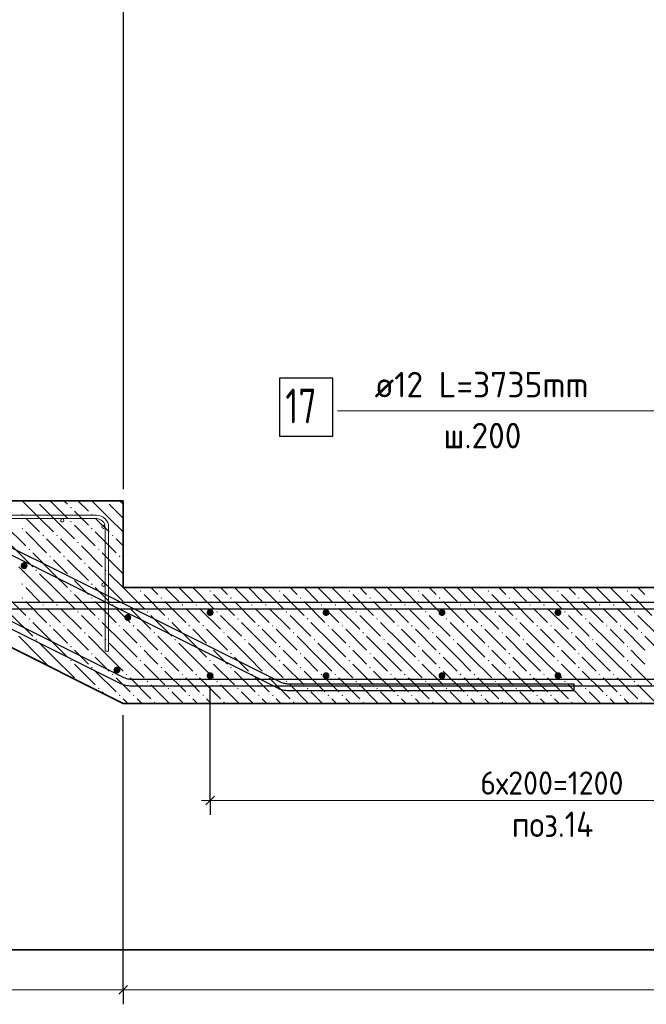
# Model space of a CAD drawing. Header units: millimetres. Extents: x 0 to 21005, y 0 to 14850.
# Tile 15 of 22: x 11214 to 13916, y 7873 to 12122. Entities that reach past the tile are written whole.
import ezdxf

# ---------------------------------------------------------------- set-up
doc = ezdxf.new("R2010")
doc.units = ezdxf.units.MM
for name, color, linetype, lineweight in [('Standard', 7, 'Continuous', 25), ('Обрамление проемов стержнями', 7, 'Continuous', 25), ('Позиционная метка линия выноска', 7, 'Continuous', 13), ('Размерная линия_ общее', 7, 'Continuous', 13), ('Фоновоя арматура Х1', 7, 'Continuous', 25)]:
    doc.layers.add(name, color=color, linetype=linetype, lineweight=lineweight)
doc.layers.add('ЖБ Лестница', color=7, linetype='Continuous', lineweight=25, true_color=0xe0e0ff)
doc.styles.add('ISOCPEUR', font='txt')

msp = doc.modelspace()

# ---------------------------------------------------------------- hatches: boundary and pattern name
at = {"layer": 'ЖБ Лестница', "linetype": 'Continuous', "lineweight": 18, "transparency": 33554687}
for points in [[(11281.9, 10046), (11288.4, 10046), (11285.1, 10042.7)], [(11581.9, 10046), (11588.4, 10046), (11585.1, 10042.7)], [(11221.9, 9986), (11225.1, 9989.2), (11228.4, 9986), (11225.1, 9982.7)], [(11431.9, 10016), (11435.1, 10019.2), (11438.4, 10016), (11435.1, 10012.7)], [(11521.9, 9986), (11525.1, 9989.2), (11528.4, 9986), (11525.1, 9982.7)], [(11431.9, 9956), (11435.1, 9959.2), (11438.4, 9956), (11435.1, 9952.7)], [(11221.9, 9926), (11225.1, 9929.2), (11228.4, 9926), (11225.1, 9922.7)], [(11521.9, 9926), (11525.1, 9929.2), (11528.4, 9926), (11525.1, 9922.7)], [(11311.9, 9896), (11315.1, 9899.2), (11318.4, 9896), (11315.1, 9892.7)], [(11371.9, 9896), (11375.1, 9899.2), (11378.4, 9896), (11375.1, 9892.7)], [(11461.9, 9866), (11465.1, 9869.2), (11468.4, 9866), (11465.1, 9862.7)], [(11611.9, 9896), (11615.1, 9899.2), (11618.4, 9896), (11615.1, 9892.7)], [(11251.9, 9836), (11255.1, 9839.2), (11258.4, 9836), (11255.1, 9832.7)], [(11551.9, 9836), (11555.1, 9839.2), (11558.4, 9836), (11555.1, 9832.7)], [(11341.9, 9806), (11345.1, 9809.2), (11348.4, 9806), (11345.1, 9802.7)], [(11401.9, 9806), (11405.1, 9809.2), (11408.4, 9806), (11405.1, 9802.7)], [(11491.9, 9776), (11495.1, 9779.2), (11498.4, 9776), (11495.1, 9772.7)], [(11641.9, 9806), (11645.1, 9809.2), (11648.4, 9806), (11645.1, 9802.7)], [(11281.9, 9746), (11285.1, 9749.2), (11288.4, 9746), (11285.1, 9742.7)], [(11581.9, 9746), (11585.1, 9749.2), (11588.4, 9746), (11585.1, 9742.7)], [(11221.9, 9686), (11225.1, 9689.2), (11228.4, 9686), (11225.1, 9682.7)], [(11431.9, 9716), (11435.1, 9719.2), (11438.4, 9716), (11435.1, 9712.7)], [(11521.9, 9686), (11525.1, 9689.2), (11528.4, 9686), (11525.1, 9682.7)], [(11431.9, 9656), (11435.1, 9659.2), (11438.4, 9656), (11435.1, 9652.7)], [(11731.9, 9656), (11735.1, 9659.2), (11738.4, 9656), (11735.1, 9652.7)], [(12031.9, 9656), (12035.1, 9659.2), (12038.4, 9656), (12035.1, 9652.7)], [(12331.9, 9656), (12335.1, 9659.2), (12338.4, 9656), (12335.1, 9652.7)], [(12631.9, 9656), (12635.1, 9659.2), (12638.4, 9656), (12635.1, 9652.7)], [(12931.9, 9656), (12935.1, 9659.2), (12938.4, 9656), (12935.1, 9652.7)], [(13231.9, 9656), (13235.1, 9659.2), (13238.4, 9656), (13235.1, 9652.7)], [(13531.9, 9656), (13535.1, 9659.2), (13538.4, 9656), (13535.1, 9652.7)], [(13831.9, 9656), (13835.1, 9659.2), (13838.4, 9656), (13835.1, 9652.7)], [(11221.9, 9626), (11225.1, 9629.2), (11228.4, 9626), (11225.1, 9622.7)], [(11521.9, 9626), (11525.1, 9629.2), (11528.4, 9626), (11525.1, 9622.7)], [(11821.9, 9626), (11825.1, 9629.2), (11828.4, 9626), (11825.1, 9622.7)], [(12121.9, 9626), (12125.1, 9629.2), (12128.4, 9626), (12125.1, 9622.7)], [(12421.9, 9626), (12425.1, 9629.2), (12428.4, 9626), (12425.1, 9622.7)], [(12721.9, 9626), (12725.1, 9629.2), (12728.4, 9626), (12725.1, 9622.7)], [(13021.9, 9626), (13025.1, 9629.2), (13028.4, 9626), (13025.1, 9622.7)], [(13321.9, 9626), (13325.1, 9629.2), (13328.4, 9626), (13325.1, 9622.7)], [(13621.9, 9626), (13625.1, 9629.2), (13628.4, 9626), (13625.1, 9622.7)], [(11311.9, 9596), (11315.1, 9599.2), (11318.4, 9596), (11315.1, 9592.7)], [(11371.9, 9596), (11375.1, 9599.2), (11378.4, 9596), (11375.1, 9592.7)], [(11461.9, 9566), (11465.1, 9569.2), (11468.4, 9566), (11465.1, 9562.7)], [(11611.9, 9596), (11615.1, 9599.2), (11618.4, 9596), (11615.1, 9592.7)], [(11671.9, 9596), (11675.1, 9599.2), (11678.4, 9596), (11675.1, 9592.7)], [(11761.9, 9566), (11765.1, 9569.2), (11768.4, 9566), (11765.1, 9562.7)], [(11911.9, 9596), (11915.1, 9599.2), (11918.4, 9596), (11915.1, 9592.7)], [(11971.9, 9596), (11975.1, 9599.2), (11978.4, 9596), (11975.1, 9592.7)], [(12061.9, 9566), (12065.1, 9569.2), (12068.4, 9566), (12065.1, 9562.7)], [(12211.9, 9596), (12215.1, 9599.2), (12218.4, 9596), (12215.1, 9592.7)], [(12271.9, 9596), (12275.1, 9599.2), (12278.4, 9596), (12275.1, 9592.7)], [(12361.9, 9566), (12365.1, 9569.2), (12368.4, 9566), (12365.1, 9562.7)], [(12511.9, 9596), (12515.1, 9599.2), (12518.4, 9596), (12515.1, 9592.7)], [(12571.9, 9596), (12575.1, 9599.2), (12578.4, 9596), (12575.1, 9592.7)], [(12661.9, 9566), (12665.1, 9569.2), (12668.4, 9566), (12665.1, 9562.7)], [(12811.9, 9596), (12815.1, 9599.2), (12818.4, 9596), (12815.1, 9592.7)], [(12871.9, 9596), (12875.1, 9599.2), (12878.4, 9596), (12875.1, 9592.7)], [(12961.9, 9566), (12965.1, 9569.2), (12968.4, 9566), (12965.1, 9562.7)], [(13111.9, 9596), (13115.1, 9599.2), (13118.4, 9596), (13115.1, 9592.7)], [(13171.9, 9596), (13175.1, 9599.2), (13178.4, 9596), (13175.1, 9592.7)], [(13261.9, 9566), (13265.1, 9569.2), (13268.4, 9566), (13265.1, 9562.7)], [(13411.9, 9596), (13415.1, 9599.2), (13418.4, 9596), (13415.1, 9592.7)], [(13471.9, 9596), (13475.1, 9599.2), (13478.4, 9596), (13475.1, 9592.7)], [(13561.9, 9566), (13565.1, 9569.2), (13568.4, 9566), (13565.1, 9562.7)], [(13711.9, 9596), (13715.1, 9599.2), (13718.4, 9596), (13715.1, 9592.7)], [(13771.9, 9596), (13775.1, 9599.2), (13778.4, 9596), (13775.1, 9592.7)], [(13861.9, 9566), (13865.1, 9569.2), (13868.4, 9566), (13865.1, 9562.7)], [(11251.9, 9536), (11255.1, 9539.2), (11258.4, 9536), (11255.1, 9532.7)], [(11551.9, 9536), (11555.1, 9539.2), (11558.4, 9536), (11555.1, 9532.7)], [(11851.9, 9536), (11855.1, 9539.2), (11858.4, 9536), (11855.1, 9532.7)], [(12151.9, 9536), (12155.1, 9539.2), (12158.4, 9536), (12155.1, 9532.7)], [(12451.9, 9536), (12455.1, 9539.2), (12458.4, 9536), (12455.1, 9532.7)], [(12751.9, 9536), (12755.1, 9539.2), (12758.4, 9536), (12755.1, 9532.7)], [(13051.9, 9536), (13055.1, 9539.2), (13058.4, 9536), (13055.1, 9532.7)], [(13351.9, 9536), (13355.1, 9539.2), (13358.4, 9536), (13355.1, 9532.7)], [(13651.9, 9536), (13655.1, 9539.2), (13658.4, 9536), (13655.1, 9532.7)], [(11341.9, 9506), (11345.1, 9509.2), (11348.4, 9506), (11345.1, 9502.7)], [(11401.9, 9506), (11405.1, 9509.2), (11408.4, 9506), (11405.1, 9502.7)], [(11491.9, 9476), (11495.1, 9479.2), (11498.4, 9476), (11495.1, 9472.7)], [(11641.9, 9506), (11645.1, 9509.2), (11648.4, 9506), (11645.1, 9502.7)], [(11701.9, 9506), (11705.1, 9509.2), (11708.4, 9506), (11705.1, 9502.7)], [(11791.9, 9476), (11795.1, 9479.2), (11798.4, 9476), (11795.1, 9472.7)], [(11941.9, 9506), (11945.1, 9509.2), (11948.4, 9506), (11945.1, 9502.7)], [(12001.9, 9506), (12005.1, 9509.2), (12008.4, 9506), (12005.1, 9502.7)], [(12091.9, 9476), (12095.1, 9479.2), (12098.4, 9476), (12095.1, 9472.7)], [(12241.9, 9506), (12245.1, 9509.2), (12248.4, 9506), (12245.1, 9502.7)], [(12301.9, 9506), (12305.1, 9509.2), (12308.4, 9506), (12305.1, 9502.7)], [(12391.9, 9476), (12395.1, 9479.2), (12398.4, 9476), (12395.1, 9472.7)], [(12541.9, 9506), (12545.1, 9509.2), (12548.4, 9506), (12545.1, 9502.7)], [(12601.9, 9506), (12605.1, 9509.2), (12608.4, 9506), (12605.1, 9502.7)], [(12691.9, 9476), (12695.1, 9479.2), (12698.4, 9476), (12695.1, 9472.7)], [(12841.9, 9506), (12845.1, 9509.2), (12848.4, 9506), (12845.1, 9502.7)], [(12901.9, 9506), (12905.1, 9509.2), (12908.4, 9506), (12905.1, 9502.7)], [(12991.9, 9476), (12995.1, 9479.2), (12998.4, 9476), (12995.1, 9472.7)], [(13141.9, 9506), (13145.1, 9509.2), (13148.4, 9506), (13145.1, 9502.7)], [(13201.9, 9506), (13205.1, 9509.2), (13208.4, 9506), (13205.1, 9502.7)], [(13291.9, 9476), (13295.1, 9479.2), (13298.4, 9476), (13295.1, 9472.7)], [(13441.9, 9506), (13445.1, 9509.2), (13448.4, 9506), (13445.1, 9502.7)], [(13501.9, 9506), (13505.1, 9509.2), (13508.4, 9506), (13505.1, 9502.7)], [(13591.9, 9476), (13595.1, 9479.2), (13598.4, 9476), (13595.1, 9472.7)], [(13741.9, 9506), (13745.1, 9509.2), (13748.4, 9506), (13745.1, 9502.7)], [(13801.9, 9506), (13805.1, 9509.2), (13808.4, 9506), (13805.1, 9502.7)], [(13891.9, 9476), (13895.1, 9479.2), (13898.4, 9476), (13895.1, 9472.7)], [(11281.9, 9446), (11285.1, 9449.2), (11288.4, 9446), (11285.1, 9442.7)], [(11581.9, 9446), (11585.1, 9449.2), (11588.4, 9446), (11585.1, 9442.7)], [(11881.9, 9446), (11885.1, 9449.2), (11888.4, 9446), (11885.1, 9442.7)], [(12181.9, 9446), (12185.1, 9449.2), (12188.4, 9446), (12185.1, 9442.7)], [(12481.9, 9446), (12485.1, 9449.2), (12488.4, 9446), (12485.1, 9442.7)], [(12781.9, 9446), (12785.1, 9449.2), (12788.4, 9446), (12785.1, 9442.7)], [(13081.9, 9446), (13085.1, 9449.2), (13088.4, 9446), (13085.1, 9442.7)], [(13381.9, 9446), (13385.1, 9449.2), (13388.4, 9446), (13385.1, 9442.7)], [(13681.9, 9446), (13685.1, 9449.2), (13688.4, 9446), (13685.1, 9442.7)], [(11431.9, 9416), (11435.1, 9419.2), (11438.4, 9416), (11435.1, 9412.7)], [(11731.9, 9416), (11735.1, 9419.2), (11738.4, 9416), (11735.1, 9412.7)], [(12031.9, 9416), (12035.1, 9419.2), (12038.4, 9416), (12035.1, 9412.7)], [(12331.9, 9416), (12335.1, 9419.2), (12338.4, 9416), (12335.1, 9412.7)], [(12631.9, 9416), (12635.1, 9419.2), (12638.4, 9416), (12635.1, 9412.7)], [(12931.9, 9416), (12935.1, 9419.2), (12938.4, 9416), (12935.1, 9412.7)], [(13231.9, 9416), (13235.1, 9419.2), (13238.4, 9416), (13235.1, 9412.7)], [(13531.9, 9416), (13535.1, 9419.2), (13538.4, 9416), (13535.1, 9412.7)], [(13831.9, 9416), (13835.1, 9419.2), (13838.4, 9416), (13835.1, 9412.7)], [(11224.6, 9388.7), (11225.1, 9389.2), (11226.6, 9387.7)], [(11431.9, 9356), (11435.1, 9359.2), (11438.4, 9356), (11435.1, 9352.7)], [(11521.9, 9386), (11525.1, 9389.2), (11528.4, 9386), (11525.1, 9382.7)], [(11731.9, 9356), (11735.1, 9359.2), (11738.4, 9356), (11735.1, 9352.7)], [(11821.9, 9386), (11825.1, 9389.2), (11828.4, 9386), (11825.1, 9382.7)], [(12031.9, 9356), (12035.1, 9359.2), (12038.4, 9356), (12035.1, 9352.7)], [(12121.9, 9386), (12125.1, 9389.2), (12128.4, 9386), (12125.1, 9382.7)], [(12331.9, 9356), (12335.1, 9359.2), (12338.4, 9356), (12335.1, 9352.7)], [(12421.9, 9386), (12425.1, 9389.2), (12428.4, 9386), (12425.1, 9382.7)], [(12631.9, 9356), (12635.1, 9359.2), (12638.4, 9356), (12635.1, 9352.7)], [(12721.9, 9386), (12725.1, 9389.2), (12728.4, 9386), (12725.1, 9382.7)], [(12931.9, 9356), (12935.1, 9359.2), (12938.4, 9356), (12935.1, 9352.7)], [(13021.9, 9386), (13025.1, 9389.2), (13028.4, 9386), (13025.1, 9382.7)], [(13231.9, 9356), (13235.1, 9359.2), (13238.4, 9356), (13235.1, 9352.7)], [(13321.9, 9386), (13325.1, 9389.2), (13328.4, 9386), (13325.1, 9382.7)], [(13531.9, 9356), (13535.1, 9359.2), (13538.4, 9356), (13535.1, 9352.7)], [(13621.9, 9386), (13625.1, 9389.2), (13628.4, 9386), (13625.1, 9382.7)], [(13831.9, 9356), (13835.1, 9359.2), (13838.4, 9356), (13835.1, 9352.7)], [(11521.9, 9326), (11525.1, 9329.2), (11528.4, 9326), (11525.1, 9322.7)], [(11821.9, 9326), (11825.1, 9329.2), (11828.4, 9326), (11825.1, 9322.7)], [(12121.9, 9326), (12125.1, 9329.2), (12128.4, 9326), (12125.1, 9322.7)], [(12421.9, 9326), (12425.1, 9329.2), (12428.4, 9326), (12425.1, 9322.7)], [(12721.9, 9326), (12725.1, 9329.2), (12728.4, 9326), (12725.1, 9322.7)], [(13021.9, 9326), (13025.1, 9329.2), (13028.4, 9326), (13025.1, 9322.7)], [(13321.9, 9326), (13325.1, 9329.2), (13328.4, 9326), (13325.1, 9322.7)], [(13621.9, 9326), (13625.1, 9329.2), (13628.4, 9326), (13625.1, 9322.7)], [(11464.6, 9268.7), (11465.1, 9269.2), (11466.6, 9267.7)], [(11611.9, 9296), (11615.1, 9299.2), (11618.4, 9296), (11615.1, 9292.7)], [(11671.9, 9296), (11675.1, 9299.2), (11678.4, 9296), (11675.1, 9292.7)], [(11761.9, 9266), (11765.1, 9269.2), (11768.4, 9266), (11765.1, 9262.7)], [(11911.9, 9296), (11915.1, 9299.2), (11918.4, 9296), (11915.1, 9292.7)], [(11971.9, 9296), (11975.1, 9299.2), (11978.4, 9296), (11975.1, 9292.7)], [(12061.9, 9266), (12065.1, 9269.2), (12068.4, 9266), (12065.1, 9262.7)], [(12211.9, 9296), (12215.1, 9299.2), (12218.4, 9296), (12215.1, 9292.7)], [(12271.9, 9296), (12275.1, 9299.2), (12278.4, 9296), (12275.1, 9292.7)], [(12361.9, 9266), (12365.1, 9269.2), (12368.4, 9266), (12365.1, 9262.7)], [(12511.9, 9296), (12515.1, 9299.2), (12518.4, 9296), (12515.1, 9292.7)], [(12571.9, 9296), (12575.1, 9299.2), (12578.4, 9296), (12575.1, 9292.7)], [(12661.9, 9266), (12665.1, 9269.2), (12668.4, 9266), (12665.1, 9262.7)], [(12811.9, 9296), (12815.1, 9299.2), (12818.4, 9296), (12815.1, 9292.7)], [(12871.9, 9296), (12875.1, 9299.2), (12878.4, 9296), (12875.1, 9292.7)], [(12961.9, 9266), (12965.1, 9269.2), (12968.4, 9266), (12965.1, 9262.7)], [(13111.9, 9296), (13115.1, 9299.2), (13118.4, 9296), (13115.1, 9292.7)], [(13171.9, 9296), (13175.1, 9299.2), (13178.4, 9296), (13175.1, 9292.7)], [(13261.9, 9266), (13265.1, 9269.2), (13268.4, 9266), (13265.1, 9262.7)], [(13411.9, 9296), (13415.1, 9299.2), (13418.4, 9296), (13415.1, 9292.7)], [(13471.9, 9296), (13475.1, 9299.2), (13478.4, 9296), (13475.1, 9292.7)], [(13561.9, 9266), (13565.1, 9269.2), (13568.4, 9266), (13565.1, 9262.7)], [(13711.9, 9296), (13715.1, 9299.2), (13718.4, 9296), (13715.1, 9292.7)], [(13771.9, 9296), (13775.1, 9299.2), (13778.4, 9296), (13775.1, 9292.7)], [(13861.9, 9266), (13865.1, 9269.2), (13868.4, 9266), (13865.1, 9262.7)], [(11551.9, 9236), (11555.1, 9239.2), (11558.4, 9236), (11555.1, 9232.7)], [(11851.9, 9236), (11855.1, 9239.2), (11858.4, 9236), (11855.1, 9232.7)], [(12151.9, 9236), (12155.1, 9239.2), (12158.4, 9236), (12155.1, 9232.7)], [(12451.9, 9236), (12455.1, 9239.2), (12458.4, 9236), (12455.1, 9232.7)], [(12751.9, 9236), (12755.1, 9239.2), (12758.4, 9236), (12755.1, 9232.7)], [(13051.9, 9236), (13055.1, 9239.2), (13058.4, 9236), (13055.1, 9232.7)], [(13351.9, 9236), (13355.1, 9239.2), (13358.4, 9236), (13355.1, 9232.7)], [(13651.9, 9236), (13655.1, 9239.2), (13658.4, 9236), (13655.1, 9232.7)], [(11641.9, 9206), (11645.1, 9209.2), (11648.4, 9206), (11645.1, 9202.7)], [(11701.9, 9206), (11705.1, 9209.2), (11708.4, 9206), (11705.1, 9202.7)], [(11791.9, 9176), (11795.1, 9179.2), (11798.4, 9176), (11795.1, 9172.7)], [(11941.9, 9206), (11945.1, 9209.2), (11948.4, 9206), (11945.1, 9202.7)], [(12001.9, 9206), (12005.1, 9209.2), (12008.4, 9206), (12005.1, 9202.7)], [(12091.9, 9176), (12095.1, 9179.2), (12098.4, 9176), (12095.1, 9172.7)], [(12241.9, 9206), (12245.1, 9209.2), (12248.4, 9206), (12245.1, 9202.7)], [(12301.9, 9206), (12305.1, 9209.2), (12308.4, 9206), (12305.1, 9202.7)], [(12391.9, 9176), (12395.1, 9179.2), (12398.4, 9176), (12395.1, 9172.7)], [(12541.9, 9206), (12545.1, 9209.2), (12548.4, 9206), (12545.1, 9202.7)], [(12601.9, 9206), (12605.1, 9209.2), (12608.4, 9206), (12605.1, 9202.7)], [(12691.9, 9176), (12695.1, 9179.2), (12698.4, 9176), (12695.1, 9172.7)], [(12841.9, 9206), (12845.1, 9209.2), (12848.4, 9206), (12845.1, 9202.7)], [(12901.9, 9206), (12905.1, 9209.2), (12908.4, 9206), (12905.1, 9202.7)], [(12991.9, 9176), (12995.1, 9179.2), (12998.4, 9176), (12995.1, 9172.7)], [(13141.9, 9206), (13145.1, 9209.2), (13148.4, 9206), (13145.1, 9202.7)], [(13201.9, 9206), (13205.1, 9209.2), (13208.4, 9206), (13205.1, 9202.7)], [(13291.9, 9176), (13295.1, 9179.2), (13298.4, 9176), (13295.1, 9172.7)], [(13441.9, 9206), (13445.1, 9209.2), (13448.4, 9206), (13445.1, 9202.7)], [(13501.9, 9206), (13505.1, 9209.2), (13508.4, 9206), (13505.1, 9202.7)], [(13591.9, 9176), (13595.1, 9179.2), (13598.4, 9176), (13595.1, 9172.7)], [(13741.9, 9206), (13745.1, 9209.2), (13748.4, 9206), (13745.1, 9202.7)], [(13801.9, 9206), (13805.1, 9209.2), (13808.4, 9206), (13805.1, 9202.7)], [(13891.9, 9176), (13895.1, 9179.2), (13898.4, 9176), (13895.1, 9172.7)]]:
    msp.add_hatch(color=7, dxfattribs=at).paths.add_polyline_path(points, flags=16)
at = {"layer": 'Фоновоя арматура Х1', "linetype": 'Continuous', "lineweight": 35, "transparency": 33554687}
for points in [[(11248.1, 9765.5), (11246.9, 9771.3), (11243.7, 9776.1), (11238.8, 9779.4), (11233.1, 9780.5), (11227.3, 9779.4), (11222.5, 9776.1), (11219.2, 9771.3), (11218.1, 9765.5), (11219.2, 9759.8), (11222.5, 9754.9), (11227.3, 9751.7), (11233.1, 9750.5), (11238.8, 9751.7), (11243.7, 9754.9), (11246.9, 9759.8)], [(12050.1, 9563.5), (12049, 9569.2), (12045.7, 9574.1), (12040.9, 9577.3), (12035.1, 9578.5), (12029.4, 9577.3), (12024.5, 9574.1), (12021.3, 9569.2), (12020.1, 9563.5), (12021.3, 9557.7), (12024.5, 9552.8), (12029.4, 9549.6), (12035.1, 9548.5), (12040.9, 9549.6), (12045.7, 9552.8), (12049, 9557.7)], [(12550.1, 9563.5), (12549, 9569.2), (12545.7, 9574.1), (12540.9, 9577.3), (12535.1, 9578.5), (12529.4, 9577.3), (12524.5, 9574.1), (12521.3, 9569.2), (12520.1, 9563.5), (12521.3, 9557.7), (12524.5, 9552.8), (12529.4, 9549.6), (12535.1, 9548.5), (12540.9, 9549.6), (12545.7, 9552.8), (12549, 9557.7)], [(13050.1, 9563.5), (13049, 9569.2), (13045.7, 9574.1), (13040.9, 9577.3), (13035.1, 9578.5), (13029.4, 9577.3), (13024.5, 9574.1), (13021.3, 9569.2), (13020.1, 9563.5), (13021.3, 9557.7), (13024.5, 9552.8), (13029.4, 9549.6), (13035.1, 9548.5), (13040.9, 9549.6), (13045.7, 9552.8), (13049, 9557.7)], [(13550.1, 9563.5), (13549, 9569.2), (13545.7, 9574.1), (13540.9, 9577.3), (13535.1, 9578.5), (13529.4, 9577.3), (13524.5, 9574.1), (13521.3, 9569.2), (13520.1, 9563.5), (13521.3, 9557.7), (13524.5, 9552.8), (13529.4, 9549.6), (13535.1, 9548.5), (13540.9, 9549.6), (13545.7, 9552.8), (13549, 9557.7)], [(11695.3, 9541.9), (11694.1, 9547.7), (11690.9, 9552.5), (11686, 9555.8), (11680.3, 9556.9), (11674.5, 9555.8), (11669.7, 9552.5), (11666.4, 9547.7), (11665.3, 9541.9), (11666.4, 9536.2), (11669.7, 9531.3), (11674.5, 9528.1), (11680.3, 9526.9), (11686, 9528.1), (11690.9, 9531.3), (11694.1, 9536.2)], [(11648.3, 9315.4), (11647.2, 9321.1), (11643.9, 9326), (11639.1, 9329.3), (11633.3, 9330.4), (11627.6, 9329.3), (11622.7, 9326), (11619.5, 9321.1), (11618.3, 9315.4), (11619.5, 9309.7), (11622.7, 9304.8), (11627.6, 9301.5), (11633.3, 9300.4), (11639.1, 9301.5), (11643.9, 9304.8), (11647.2, 9309.7)], [(12050.1, 9291), (12049, 9296.7), (12045.7, 9301.6), (12040.9, 9304.8), (12035.1, 9306), (12029.4, 9304.8), (12024.5, 9301.6), (12021.3, 9296.7), (12020.1, 9291), (12021.3, 9285.2), (12024.5, 9280.3), (12029.4, 9277.1), (12035.1, 9276), (12040.9, 9277.1), (12045.7, 9280.3), (12049, 9285.2)], [(12550.1, 9291), (12549, 9296.7), (12545.7, 9301.6), (12540.9, 9304.8), (12535.1, 9306), (12529.4, 9304.8), (12524.5, 9301.6), (12521.3, 9296.7), (12520.1, 9291), (12521.3, 9285.2), (12524.5, 9280.3), (12529.4, 9277.1), (12535.1, 9276), (12540.9, 9277.1), (12545.7, 9280.3), (12549, 9285.2)], [(13050.1, 9291), (13049, 9296.7), (13045.7, 9301.6), (13040.9, 9304.8), (13035.1, 9306), (13029.4, 9304.8), (13024.5, 9301.6), (13021.3, 9296.7), (13020.1, 9291), (13021.3, 9285.2), (13024.5, 9280.3), (13029.4, 9277.1), (13035.1, 9276), (13040.9, 9277.1), (13045.7, 9280.3), (13049, 9285.2)], [(13550.1, 9291), (13549, 9296.7), (13545.7, 9301.6), (13540.9, 9304.8), (13535.1, 9306), (13529.4, 9304.8), (13524.5, 9301.6), (13521.3, 9296.7), (13520.1, 9291), (13521.3, 9285.2), (13524.5, 9280.3), (13529.4, 9277.1), (13535.1, 9276), (13540.9, 9277.1), (13545.7, 9280.3), (13549, 9285.2)]]:
    msp.add_hatch(color=7, dxfattribs=at).paths.add_polyline_path(points)

# ---------------------------------------------------------------- linework, layer by layer
at = {"color": 7, "linetype": 'Continuous', "lineweight": 25, "transparency": 33554687}
for points in [[(5284.5, 12473), (11663.6, 9283.5), (11667.4, 9281.8), (11671.3, 9280.3), (11675.2, 9279), (11679.2, 9278), (11683.2, 9277.1), (11687.2, 9276.5), (11691.4, 9276.1), (11695.5, 9276), (19097.6, 9276), (19097.6, 9246)], [(5952.3, 12457.2), (12339.6, 9263.5), (12343.5, 9261.8), (12347.3, 9260.3), (12351.2, 9259), (12355.2, 9258), (12359.2, 9257.1), (12363.3, 9256.5), (12367.4, 9256.1), (12371.6, 9255.9), (13603.7, 9255.9), (13603.7, 9225.9), (12371, 9225.9), (12365.3, 9226.2), (12359.6, 9226.7), (12353.9, 9227.6), (12348.3, 9228.8), (12342.8, 9230.2), (12337.3, 9232), (12331.9, 9234.1), (12326.8, 9236.4), (5939.4, 12430.1)], [(19097.6, 9246), (11694.9, 9246), (11689.3, 9246.2), (11683.6, 9246.7), (11677.9, 9247.6), (11672.3, 9248.8), (11666.7, 9250.2), (11661.2, 9252), (11655.9, 9254.1), (11650.8, 9256.4), (5271.7, 12445.9)], [(12334.3, 10324.8), (12564.3, 10324.8), (12564.3, 10574.8), (12334.3, 10574.8), (12334.3, 10324.8)]]:
    msp.add_lwpolyline(points, dxfattribs=at)
at = {"color": 38, "linetype": 'Continuous', "lineweight": 25, "true_color": 0x5f1e0f, "transparency": 33554687}
msp.add_lwpolyline([(19097.6, 9578.5), (11029.9, 9578.5), (11024.3, 9578.7), (11018.6, 9579.2), (11012.9, 9580.1), (11007.3, 9581.3), (11001.7, 9582.7), (10996.2, 9584.5), (10990.9, 9586.6), (10985.8, 9588.9), (9884.1, 10139.7), (9897.5, 10166.5), (10998.6, 9616), (11002.4, 9614.3), (11006.3, 9612.8), (11010.2, 9611.5), (11014.2, 9610.5), (11018.2, 9609.6), (11022.2, 9609), (11026.4, 9608.6), (11030.6, 9608.5), (19097.6, 9608.5), (19097.6, 9578.5)], dxfattribs=at)
at = {"layer": 'Standard', "color": 254, "linetype": 'Continuous', "lineweight": 35, "true_color": 0xc4c4ff, "transparency": 33554687}
msp.add_lwpolyline([(1749.6, 8108.5), (19625.9, 8108.5), (19625.9, 13150.3), (1749.6, 13150.3), (1749.6, 8108.5)], dxfattribs=at)
at = {"layer": 'ЖБ Лестница', "color": 7, "linetype": 'Continuous', "lineweight": 35, "transparency": 33554687}
for p, q in [((5910.1, 12046), (11660.1, 9171)), ((11660.1, 10046), (10910.1, 10046)), ((11660.1, 9671), (11660.1, 10046)), ((18660.1, 9671), (11660.1, 9671)), ((11660.1, 9171), (18660.1, 9171))]:
    msp.add_line(p, q, dxfattribs=at)
at = {"layer": 'ЖБ Лестница', "color": 9, "linetype": 'Continuous', "lineweight": 18, "true_color": 0xc7c7c7, "transparency": 33554687}
for p, q in [((11300.1, 9971), (11225.1, 10046)), ((11300.1, 10031), (11360.1, 9971)), ((11360.1, 10031), (11345.1, 10046)), ((11360.1, 10031), (11420.1, 9971)), ((11405.1, 10046), (11420.1, 10031)), ((11465.1, 10046), (11510.1, 10001)), ((11600.1, 9971), (11525.1, 10046)), ((11600.1, 10031), (11660.1, 9971)), ((11660.1, 10031), (11645.1, 10046)), ((11660.1, 10031), (11660.1, 10031)), ((11480.1, 9971), (11450.1, 10001)), ((11240.1, 9971), (11300.1, 9911)), ((11300.1, 9971), (11360.1, 9911)), ((11360.1, 9971), (11450.1, 9881)), ((11510.1, 9941), (11480.1, 9971)), ((11540.1, 9971), (11600.1, 9911)), ((11600.1, 9971), (11660.1, 9911)), ((11660.1, 9971), (11660.1, 9971)), ((11150.1, 9941), (11240.1, 9851)), ((11240.1, 9911), (11330.1, 9821)), ((11450.1, 9941), (11540.1, 9851)), ((11540.1, 9911), (11630.1, 9821)), ((11360.1, 9851), (11330.1, 9881)), ((11390.1, 9881), (11480.1, 9791)), ((11660.1, 9851), (11630.1, 9881)), ((11180.1, 9851), (11270.1, 9761)), ((11360.1, 9731), (11270.1, 9821)), ((11390.1, 9821), (11360.1, 9851)), ((11480.1, 9851), (11570.1, 9761)), ((11660.1, 9731), (11570.1, 9821)), ((11660.1, 9851), (11660.1, 9851)), ((11360.1, 9791), (11420.1, 9731)), ((11420.1, 9791), (11510.1, 9701)), ((11660.1, 9791), (11660.1, 9791)), ((11300.1, 9671), (11210.1, 9761)), ((11300.1, 9731), (11360.1, 9671)), ((11360.1, 9731), (11420.1, 9671)), ((11600.1, 9671), (11510.1, 9761)), ((11660.1, 9731), (11660.1, 9731)), ((11480.1, 9671), (11450.1, 9701)), ((11240.1, 9671), (11300.1, 9611)), ((11300.1, 9671), (11360.1, 9611)), ((11360.1, 9671), (11450.1, 9581)), ((11510.1, 9641), (11480.1, 9671)), ((11540.1, 9671), (11600.1, 9611)), ((11600.1, 9671), (11660.1, 9611)), ((11720.1, 9671), (11720.1, 9671)), ((11780.1, 9671), (11780.1, 9671)), ((11810.1, 9641), (11780.1, 9671)), ((11840.1, 9671), (11900.1, 9611)), ((11900.1, 9671), (11900.1, 9671)), ((11900.1, 9671), (11960.1, 9611)), ((11960.1, 9671), (12050.1, 9581)), ((11960.1, 9671), (11960.1, 9671)), ((12110.1, 9641), (12080.1, 9671)), ((12140.1, 9671), (12200.1, 9611)), ((12200.1, 9671), (12260.1, 9611)), ((12260.1, 9671), (12350.1, 9581)), ((12410.1, 9641), (12380.1, 9671)), ((12440.1, 9671), (12500.1, 9611)), ((12500.1, 9671), (12560.1, 9611)), ((12560.1, 9671), (12650.1, 9581)), ((12710.1, 9641), (12680.1, 9671)), ((12740.1, 9671), (12800.1, 9611)), ((12800.1, 9671), (12860.1, 9611)), ((12860.1, 9671), (12950.1, 9581)), ((13010.1, 9641), (12980.1, 9671)), ((13040.1, 9671), (13100.1, 9611)), ((13100.1, 9671), (13160.1, 9611)), ((13160.1, 9671), (13250.1, 9581)), ((13310.1, 9641), (13280.1, 9671)), ((13340.1, 9671), (13400.1, 9611)), ((13400.1, 9671), (13460.1, 9611)), ((13460.1, 9671), (13550.1, 9581)), ((13610.1, 9641), (13580.1, 9671)), ((13640.1, 9671), (13700.1, 9611)), ((13700.1, 9671), (13760.1, 9611)), ((13760.1, 9671), (13850.1, 9581)), ((13910.1, 9641), (13880.1, 9671)), ((11150.1, 9641), (11240.1, 9551)), ((11240.1, 9611), (11330.1, 9521)), ((11450.1, 9641), (11540.1, 9551)), ((11540.1, 9611), (11630.1, 9521)), ((11750.1, 9641), (11840.1, 9551)), ((11840.1, 9611), (11930.1, 9521)), ((12050.1, 9641), (12140.1, 9551)), ((12140.1, 9611), (12230.1, 9521)), ((12350.1, 9641), (12440.1, 9551)), ((12440.1, 9611), (12530.1, 9521)), ((12650.1, 9641), (12740.1, 9551)), ((12740.1, 9611), (12830.1, 9521)), ((12950.1, 9641), (13040.1, 9551)), ((13040.1, 9611), (13130.1, 9521)), ((13250.1, 9641), (13340.1, 9551)), ((13340.1, 9611), (13430.1, 9521)), ((13550.1, 9641), (13640.1, 9551)), ((13640.1, 9611), (13730.1, 9521)), ((13850.1, 9641), (13940.1, 9551)), ((11360.1, 9551), (11330.1, 9581)), ((11390.1, 9581), (11480.1, 9491)), ((11660.1, 9551), (11630.1, 9581)), ((11690.1, 9581), (11780.1, 9491)), ((11960.1, 9551), (11930.1, 9581)), ((11990.1, 9581), (12080.1, 9491)), ((12260.1, 9551), (12230.1, 9581)), ((12290.1, 9581), (12380.1, 9491)), ((12560.1, 9551), (12530.1, 9581)), ((12590.1, 9581), (12680.1, 9491)), ((12860.1, 9551), (12830.1, 9581)), ((12890.1, 9581), (12980.1, 9491)), ((13160.1, 9551), (13130.1, 9581)), ((13190.1, 9581), (13280.1, 9491)), ((13460.1, 9551), (13430.1, 9581)), ((13490.1, 9581), (13580.1, 9491)), ((13760.1, 9551), (13730.1, 9581)), ((13790.1, 9581), (13880.1, 9491)), ((11180.1, 9551), (11270.1, 9461)), ((11360.1, 9431), (11270.1, 9521)), ((11390.1, 9521), (11360.1, 9551)), ((11480.1, 9551), (11570.1, 9461)), ((11660.1, 9431), (11570.1, 9521)), ((11690.1, 9521), (11660.1, 9551)), ((11780.1, 9551), (11870.1, 9461)), ((11960.1, 9431), (11870.1, 9521)), ((11990.1, 9521), (11960.1, 9551)), ((12080.1, 9551), (12170.1, 9461)), ((12260.1, 9431), (12170.1, 9521)), ((12290.1, 9521), (12260.1, 9551)), ((12380.1, 9551), (12470.1, 9461)), ((12560.1, 9431), (12470.1, 9521)), ((12590.1, 9521), (12560.1, 9551)), ((12680.1, 9551), (12770.1, 9461)), ((12860.1, 9431), (12770.1, 9521)), ((12890.1, 9521), (12860.1, 9551)), ((12980.1, 9551), (13070.1, 9461)), ((13160.1, 9431), (13070.1, 9521)), ((13190.1, 9521), (13160.1, 9551)), ((13280.1, 9551), (13370.1, 9461)), ((13460.1, 9431), (13370.1, 9521)), ((13490.1, 9521), (13460.1, 9551)), ((13580.1, 9551), (13670.1, 9461)), ((13760.1, 9431), (13670.1, 9521)), ((13790.1, 9521), (13760.1, 9551)), ((13880.1, 9551), (13970.1, 9461)), ((11360.1, 9491), (11420.1, 9431)), ((11420.1, 9491), (11510.1, 9401)), ((11660.1, 9491), (11720.1, 9431)), ((11720.1, 9491), (11810.1, 9401)), ((11960.1, 9491), (12020.1, 9431)), ((12020.1, 9491), (12110.1, 9401)), ((12260.1, 9491), (12320.1, 9431)), ((12320.1, 9491), (12410.1, 9401)), ((12560.1, 9491), (12620.1, 9431)), ((12620.1, 9491), (12710.1, 9401)), ((12860.1, 9491), (12920.1, 9431)), ((12920.1, 9491), (13010.1, 9401)), ((13160.1, 9491), (13220.1, 9431)), ((13220.1, 9491), (13310.1, 9401)), ((13460.1, 9491), (13520.1, 9431)), ((13520.1, 9491), (13610.1, 9401)), ((13760.1, 9491), (13820.1, 9431)), ((13820.1, 9491), (13910.1, 9401)), ((11300.1, 9371), (11210.1, 9461)), ((11600.1, 9371), (11510.1, 9461)), ((11900.1, 9371), (11810.1, 9461)), ((12200.1, 9371), (12110.1, 9461)), ((12500.1, 9371), (12410.1, 9461)), ((12800.1, 9371), (12710.1, 9461)), ((13100.1, 9371), (13010.1, 9461)), ((13400.1, 9371), (13310.1, 9461)), ((13700.1, 9371), (13610.1, 9461)), ((14000.1, 9371), (13910.1, 9461)), ((11300.1, 9431), (11360.1, 9371)), ((11360.1, 9431), (11420.1, 9371)), ((11480.1, 9371), (11450.1, 9401)), ((11600.1, 9431), (11660.1, 9371)), ((11660.1, 9431), (11720.1, 9371)), ((11780.1, 9371), (11750.1, 9401)), ((11900.1, 9431), (11960.1, 9371)), ((11960.1, 9431), (12020.1, 9371)), ((12080.1, 9371), (12050.1, 9401)), ((12200.1, 9431), (12260.1, 9371)), ((12260.1, 9431), (12320.1, 9371)), ((12380.1, 9371), (12350.1, 9401)), ((12500.1, 9431), (12560.1, 9371)), ((12560.1, 9431), (12620.1, 9371)), ((12680.1, 9371), (12650.1, 9401)), ((12800.1, 9431), (12860.1, 9371)), ((12860.1, 9431), (12920.1, 9371)), ((12980.1, 9371), (12950.1, 9401)), ((13100.1, 9431), (13160.1, 9371)), ((13160.1, 9431), (13220.1, 9371)), ((13280.1, 9371), (13250.1, 9401)), ((13400.1, 9431), (13460.1, 9371)), ((13460.1, 9431), (13520.1, 9371)), ((13580.1, 9371), (13550.1, 9401)), ((13700.1, 9431), (13760.1, 9371)), ((13760.1, 9431), (13820.1, 9371)), ((13880.1, 9371), (13850.1, 9401)), ((11300.1, 9371), (11340.1, 9331)), ((11360.1, 9371), (11450.1, 9281)), ((11510.1, 9341), (11480.1, 9371)), ((11540.1, 9371), (11600.1, 9311)), ((11600.1, 9371), (11660.1, 9311)), ((11660.1, 9371), (11750.1, 9281)), ((11810.1, 9341), (11780.1, 9371)), ((11840.1, 9371), (11900.1, 9311)), ((11900.1, 9371), (11960.1, 9311)), ((11960.1, 9371), (12050.1, 9281)), ((12110.1, 9341), (12080.1, 9371)), ((12140.1, 9371), (12200.1, 9311)), ((12200.1, 9371), (12260.1, 9311)), ((12260.1, 9371), (12350.1, 9281)), ((12410.1, 9341), (12380.1, 9371)), ((12440.1, 9371), (12500.1, 9311)), ((12500.1, 9371), (12560.1, 9311)), ((12560.1, 9371), (12650.1, 9281)), ((12710.1, 9341), (12680.1, 9371)), ((12740.1, 9371), (12800.1, 9311)), ((12800.1, 9371), (12860.1, 9311)), ((12860.1, 9371), (12950.1, 9281)), ((13010.1, 9341), (12980.1, 9371)), ((13040.1, 9371), (13100.1, 9311)), ((13100.1, 9371), (13160.1, 9311)), ((13160.1, 9371), (13250.1, 9281)), ((13310.1, 9341), (13280.1, 9371)), ((13340.1, 9371), (13400.1, 9311)), ((13400.1, 9371), (13460.1, 9311)), ((13460.1, 9371), (13550.1, 9281)), ((13610.1, 9341), (13580.1, 9371)), ((13640.1, 9371), (13700.1, 9311)), ((13700.1, 9371), (13760.1, 9311)), ((13760.1, 9371), (13850.1, 9281)), ((13910.1, 9341), (13880.1, 9371)), ((11450.1, 9341), (11540.1, 9251)), ((11540.1, 9311), (11630.1, 9221)), ((11750.1, 9341), (11840.1, 9251)), ((11840.1, 9311), (11930.1, 9221)), ((12050.1, 9341), (12140.1, 9251)), ((12140.1, 9311), (12230.1, 9221)), ((12350.1, 9341), (12440.1, 9251)), ((12440.1, 9311), (12530.1, 9221)), ((12650.1, 9341), (12740.1, 9251)), ((12740.1, 9311), (12830.1, 9221)), ((12950.1, 9341), (13040.1, 9251)), ((13040.1, 9311), (13130.1, 9221)), ((13250.1, 9341), (13340.1, 9251)), ((13340.1, 9311), (13430.1, 9221)), ((13550.1, 9341), (13640.1, 9251)), ((13640.1, 9311), (13730.1, 9221)), ((13850.1, 9341), (13940.1, 9251)), ((11660.1, 9251), (11630.1, 9281)), ((11690.1, 9281), (11780.1, 9191)), ((11960.1, 9251), (11930.1, 9281)), ((11990.1, 9281), (12080.1, 9191)), ((12260.1, 9251), (12230.1, 9281)), ((12290.1, 9281), (12380.1, 9191)), ((12560.1, 9251), (12530.1, 9281)), ((12590.1, 9281), (12680.1, 9191)), ((12860.1, 9251), (12830.1, 9281)), ((12890.1, 9281), (12980.1, 9191)), ((13160.1, 9251), (13130.1, 9281)), ((13190.1, 9281), (13280.1, 9191)), ((13460.1, 9251), (13430.1, 9281)), ((13490.1, 9281), (13580.1, 9191)), ((13760.1, 9251), (13730.1, 9281)), ((13790.1, 9281), (13880.1, 9191)), ((11580.1, 9211), (11570.1, 9221)), ((11690.1, 9221), (11660.1, 9251)), ((11780.1, 9251), (11860.1, 9171)), ((11920.1, 9171), (11870.1, 9221)), ((11990.1, 9221), (11960.1, 9251)), ((12080.1, 9251), (12160.1, 9171)), ((12220.1, 9171), (12170.1, 9221)), ((12290.1, 9221), (12260.1, 9251)), ((12380.1, 9251), (12460.1, 9171)), ((12520.1, 9171), (12470.1, 9221)), ((12590.1, 9221), (12560.1, 9251)), ((12680.1, 9251), (12760.1, 9171)), ((12820.1, 9171), (12770.1, 9221)), ((12890.1, 9221), (12860.1, 9251)), ((12980.1, 9251), (13060.1, 9171)), ((13120.1, 9171), (13070.1, 9221)), ((13190.1, 9221), (13160.1, 9251)), ((13280.1, 9251), (13360.1, 9171)), ((13420.1, 9171), (13370.1, 9221)), ((13490.1, 9221), (13460.1, 9251)), ((13580.1, 9251), (13660.1, 9171)), ((13720.1, 9171), (13670.1, 9221)), ((13790.1, 9221), (13760.1, 9251)), ((13880.1, 9251), (13960.1, 9171)), ((11660.1, 9191), (11680.1, 9171)), ((11720.1, 9191), (11740.1, 9171)), ((11960.1, 9191), (11980.1, 9171)), ((12020.1, 9191), (12040.1, 9171)), ((12260.1, 9191), (12280.1, 9171)), ((12320.1, 9191), (12340.1, 9171)), ((12560.1, 9191), (12580.1, 9171)), ((12620.1, 9191), (12640.1, 9171)), ((12860.1, 9191), (12880.1, 9171)), ((12920.1, 9191), (12940.1, 9171)), ((13160.1, 9191), (13180.1, 9171)), ((13220.1, 9191), (13240.1, 9171)), ((13460.1, 9191), (13480.1, 9171)), ((13520.1, 9191), (13540.1, 9171)), ((13760.1, 9191), (13780.1, 9171)), ((13820.1, 9191), (13840.1, 9171))]:
    msp.add_line(p, q, dxfattribs=at)
for points in [[(11600.1, 9731), (11660.1, 9671), (11660.1, 9671)], [(11660.1, 9671), (11660.1, 9671), (11750.1, 9581)]]:
    msp.add_lwpolyline(points, dxfattribs=at)
at = {"layer": 'Обрамление проемов стержнями', "color": 7, "linetype": 'Continuous', "lineweight": 13, "transparency": 33554687}
for p, q in [((11545.1, 9983.5), (10272.6, 9983.5)), ((11545.1, 9968.5), (10272.6, 9968.5)), ((11582.6, 9931), (11582.6, 9396)), ((11597.6, 9931), (11597.6, 9396)), ((11582.6, 9396), (11597.6, 9396))]:
    msp.add_line(p, q, dxfattribs=at)
at = {"layer": 'Обрамление проемов стержнями', "color": 7, "linetype": 'Continuous', "lineweight": 18, "transparency": 33554687}
for centre in [(11397.6, 9961), (11575.1, 9933.5), (11575.1, 9683.5)]:
    msp.add_circle(centre, 7.5, dxfattribs=at)
at = {"layer": 'Обрамление проемов стержнями', "color": 7, "linetype": 'Continuous', "lineweight": 13, "transparency": 33554687}
for radius in [52.5, 37.5]:
    msp.add_arc((11545.1, 9931), radius, 0, 90, dxfattribs=at)
at = {"layer": 'Позиционная метка линия выноска', "color": 7, "linetype": 'Continuous', "lineweight": 13, "transparency": 33554687}
msp.add_lwpolyline([(12585, 10433.3), (14360, 10433.3), (14360, 9593.5)], dxfattribs=at)
at = {"layer": 'Размерная линия_ общее', "color": 253, "linetype": 'Continuous', "lineweight": -3, "true_color": 0xa0a0a0, "transparency": 33554687}
for p, q in [((11660.1, 13437.1), (11660.1, 10096)), ((12035.1, 8752.7), (12035.1, 9241)), ((12035.1, 8752.7), (12035.1, 8815.2)), ((12035.1, 8752.7), (12035.1, 8690.2)), ((11660.1, 7935.4), (11660.1, 7997.9)), ((11660.1, 7935.4), (11660.1, 7872.9))]:
    msp.add_line(p, q, dxfattribs=at)
at = {"layer": 'Размерная линия_ общее', "color": 7, "linetype": 'Continuous', "lineweight": 13, "transparency": 33554687}
for p, q in [((12035.1, 8752.7), (11997.6, 8752.7)), ((12035.1, 8752.7), (15035.1, 8752.7)), ((5910.1, 7935.4), (11660.1, 7935.4)), ((11660.1, 7935.4), (18660.1, 7935.4))]:
    msp.add_line(p, q, dxfattribs=at)
at = {"layer": 'Размерная линия_ общее', "color": 7, "linetype": 'Continuous', "lineweight": 25, "transparency": 33554687}
for p, q in [((12016.4, 8733.9), (12053.9, 8771.4)), ((11641.4, 7916.6), (11678.9, 7954.1))]:
    msp.add_line(p, q, dxfattribs=at)
at = {"layer": 'Размерная линия_ общее', "color": 253, "linetype": 'Continuous', "lineweight": -3, "true_color": 0xa0a0a0, "transparency": 33554687}
msp.add_lwpolyline([(11660.1, 7935.4), (11660.1, 7943.9), (11660.1, 7943.9), (11660.1, 7943.9), (11660.1, 7943.9), (11660.1, 9121)], dxfattribs=at)

# ---------------------------------------------------------------- texts
at = {"color": 7, "linetype": 'Continuous', "lineweight": 13, "transparency": 33554687, "attachment_point": 7, "style": 'ISOCPEUR'}
for s, insert, char_height, width in [('\\W0.96;ø12 L=3735mm ', (12744.4, 10491.9), 110, 1075.261), ('\\W0.75;17', (12359.3, 10379.8), 150, 236.144), ('\\W0.95;ш.200 ', (13041.4, 10271.9), 110, 481.061)]:
    msp.add_mtext(s, dxfattribs=dict(at, insert=insert, char_height=char_height, width=width))
at = {"layer": 'Standard', "color": 7, "linetype": 'Continuous', "lineweight": 25, "transparency": 33554687, "insert": (13336.2, 8594.6), "char_height": 110, "width": 450.754, "attachment_point": 7, "style": 'ISOCPEUR'}
msp.add_mtext('\\W0.90;поз.14', dxfattribs=at)
at = {"layer": 'Размерная линия_ общее', "color": 7, "linetype": 'Continuous', "lineweight": 18, "transparency": 33554687, "insert": (13200.1, 8777.7), "char_height": 100, "width": 726.686, "attachment_point": 7, "style": 'ISOCPEUR'}
msp.add_mtext('\\W0.94;6х200=1200', dxfattribs=at)

doc.saveas('drawing.dxf')
